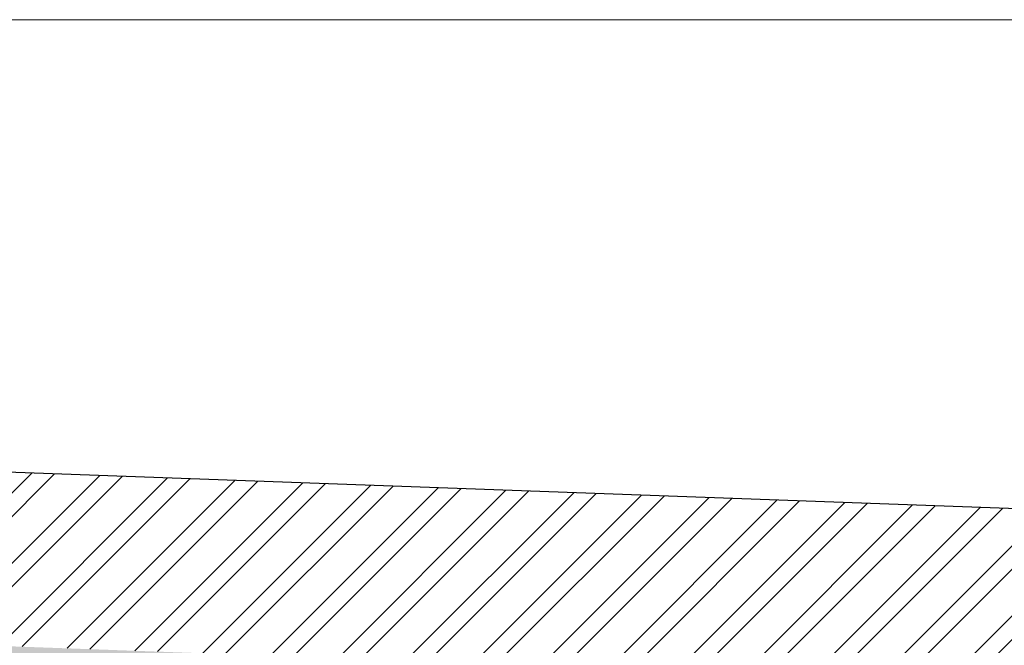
# Model space of a CAD drawing. Header units: millimetres. Extents: x 297264 to 416219, y -77299 to -23696.
# Tile 183 of 187: x 348515 to 349649, y -25878 to -25157. Entities that reach past the tile are written whole.
import ezdxf

# ---------------------------------------------------------------- set-up
doc = ezdxf.new("R2010")
doc.units = ezdxf.units.MM
doc.header["$LTSCALE"] = 2.5
for name, color, linetype, lineweight in [('ELEVATION 3', 23, 'Continuous', 13), ('HATCH LIGHT', 250, 'Continuous', 0), ('WALL', 132, 'Continuous', 25)]:
    doc.layers.add(name, color=color, linetype=linetype, lineweight=lineweight)

msp = doc.modelspace()

# ---------------------------------------------------------------- hatches: boundary and pattern name
at = {"layer": 'HATCH LIGHT', "true_color": 0x636466}
h = msp.add_hatch(dxfattribs=at)
h.set_pattern_fill('ANSI32', color=251, scale=6)
h.set_pattern_definition([(45, (278504.94, -46725.026), (-40.411153, 40.411153), []), (45, (278531.88, -46725.026), (-40.411153, 40.411153), [])])
h.paths.add_polyline_path([(355647.8, -32590), (355453.8, -32638.8), (355635.4, -33359.7), (343082.7, -33359.6, -0.000263), (343068.2, -33559.6), (355892, -33559.7)])
h.paths.add_polyline_path([(343496.7, -25157.1), (343296.6, -25157.1, -0.011972), (342815.4, -34256), (343016, -34256, 0.01196)])
h.paths.add_polyline_path([(343480.3, -25697.6), (353159.2, -26046.6, 0.003501), (353653.3, -26800.6), (353820.9, -26691.5), (353270.8, -25850.5), (343486.5, -25497.7, -0.000262)])
h = msp.add_hatch(dxfattribs=at)
h.set_pattern_fill('ANSI36', color=251, scale=7)
h.set_pattern_definition([(45, (278504.942, -46725.026), (11.786586, 43.2174826), [55.5625, -11.1125, 0, -11.1125])])
h.paths.add_polyline_path([(349605.3, -26789), (350544.7, -26822.8), (350572.5, -26053.4), (353103.5, -26144.6), (353570.1, -26856), (353653.3, -26800.6, -0.003501), (353159.2, -26046.6), (350106.4, -25936.7, -0.403697), (350492, -26336.4, -1), (349692, -26336.4, -0.424809), (350106.4, -25936.7), (346273.8, -25798.4), (346270.2, -25898.3), (349633.1, -26019.5)])

# ---------------------------------------------------------------- linework, layer by layer
at = {"layer": 'ELEVATION 3'}
msp.add_lwpolyline([(341875.3, -34256), (357437.8, -34256), (357437.8, -25157.1), (341875.3, -25157.1)], close=True, dxfattribs=at)
at = {"layer": 'WALL'}
msp.add_line((353270.8, -25850.5), (343487.5, -25497.7), dxfattribs=at)

doc.saveas('drawing.dxf')
